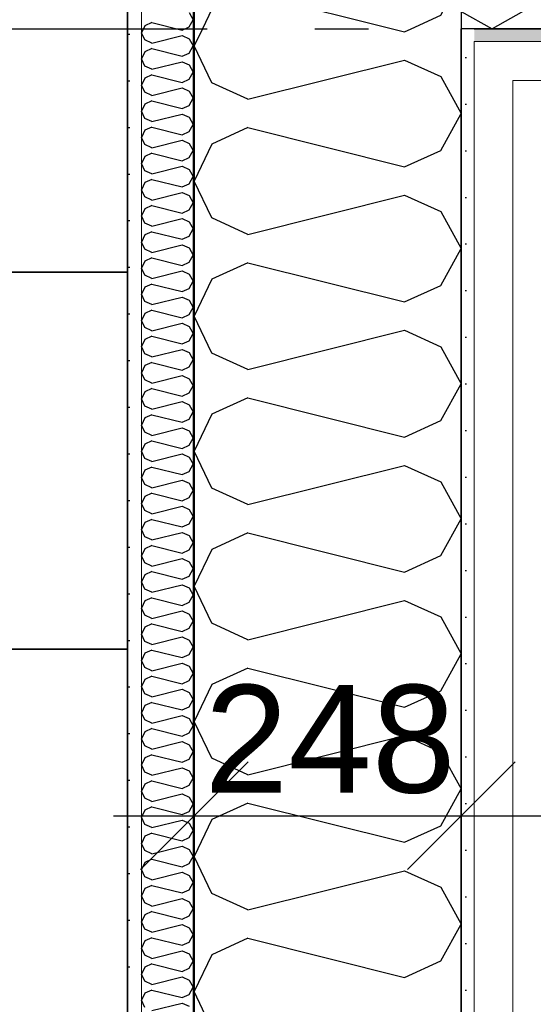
# Model space of a CAD drawing. Header units: millimetres. Extents: x -5000 to 341424, y -9235 to 550260.
# Tile 241 of 256: x 314261 to 314738, y 344232 to 345146. Entities that reach past the tile are written whole.
import ezdxf
from ezdxf.enums import TextEntityAlignment as Align

# ---------------------------------------------------------------- set-up
doc = ezdxf.new("R2010")
doc.units = ezdxf.units.MM
doc.header["$LTSCALE"] = 0.5
doc.header["$MEASUREMENT"] = 0
doc.linetypes.add('Akselinje', pattern=[1500, 1000, -200, 100, -200])
doc.linetypes.add('PLINE', pattern=[0])
for name, color, linetype in [('232- Ikke-bærende yttervegger (Skravur)(Nye konstruksjoner)', 7, 'Continuous'), ('232- Ikke-bærende yttervegger(Nye konstruksjoner)', 7, 'Continuous'), ('255- Gulvoverflate(Nye konstruksjoner)', 7, 'Continuous'), ('257- Systemhimlinger (Skravur)(Nye konstruksjoner)', 7, 'Continuous'), ('257- Systemhimlinger(Nye konstruksjoner)', 7, 'Continuous'), ('82-- Modullinjer(Nye konstruksjoner)', 7, 'Continuous'), ('842-M___1_50 Målsetting bygning', 7, 'Continuous'), ('862- M___Nettoareal(Nye konstruksjoner)', 7, 'Continuous'), ('862- M___Nettoareal(Polylinje)(Nye konstruksjoner)', 7, 'Continuous'), ('862- M___Nettoareal(Tekst)(Nye konstruksjoner)', 7, 'Continuous'), ('878- Annen overflate_visuell informasjon(Nye konstruksjoner)', 7, 'Continuous')]:
    doc.layers.add(name, color=color, linetype=linetype)
doc.layers.add('235- Utvendig kledning og overflate(Nye konstruksjoner)', color=7, linetype='Continuous', lineweight=0)
doc.layers.add('236- Innvendig kledning og overflate(Nye konstruksjoner)', color=7, linetype='Continuous', lineweight=0)
doc.styles.add('GENERATED_STYLE_1', font='txt')
doc.styles.add('GENERATED_STYLE_3', font='arial.ttf')
doc.styles.add('GENERATED_STYLE_5', font='arial.ttf')
doc.dimstyles.new('GENERATED_STYLE__2', dxfattribs={"dimtxt": 100, "dimasz": 95, "dimexe": 0.18, "dimexo": 0.0625, "dimgap": 0, "dimtad": 1, "dimtih": 1, "dimtoh": 1, "dimdec": 0, "dimzin": 0, "dimdsep": 46, "dimtxsty": 'GENERATED_STYLE_3', "dimblk": 'ARROWHEAD_6', "dimblk1": 'ARROWHEAD_6', "dimblk2": 'ARROWHEAD_6', "dimcen": 0.09, "dimse1": 1, "dimse2": 1, "dimclrd": 256, "dimclre": 256, "dimclrt": 256, "dimadec": 1, "dimazin": 0, "dimtfac": 1, "dimtdec": 4, "dimtmove": 0, "dimatfit": 3, "dimfxl": 1, "dimtolj": 1, "dimtzin": 0, "dimarcsym": 0})
doc.dimstyles.new('GENERATED_STYLE__4', dxfattribs={"dimtxt": 100, "dimasz": 95, "dimexe": 0.18, "dimexo": 0.0625, "dimgap": 0, "dimtad": 1, "dimdec": 0, "dimzin": 0, "dimdsep": 46, "dimtxsty": 'GENERATED_STYLE_3', "dimblk": 'ARROWHEAD_6', "dimblk1": 'ARROWHEAD_6', "dimblk2": 'ARROWHEAD_6', "dimcen": 0.09, "dimse1": 1, "dimse2": 1, "dimclrd": 256, "dimclre": 256, "dimclrt": 256, "dimadec": 1, "dimazin": 0, "dimtfac": 1, "dimtdec": 4, "dimtmove": 0, "dimatfit": 3, "dimfxl": 1, "dimtolj": 1, "dimtzin": 0, "dimarcsym": 0})
doc.dimstyles.new('GENERATED_STYLE__5', dxfattribs={"dimtxt": 100, "dimasz": 47.5, "dimexe": 0.18, "dimexo": 0.0625, "dimgap": 0, "dimtad": 1, "dimtih": 1, "dimtoh": 1, "dimdec": 0, "dimzin": 0, "dimdsep": 46, "dimtxsty": 'GENERATED_STYLE_3', "dimblk": 'ARROWHEAD_6', "dimblk1": 'ARROWHEAD_6', "dimblk2": 'ARROWHEAD_6', "dimcen": 0.09, "dimse1": 1, "dimse2": 1, "dimclrd": 256, "dimclre": 256, "dimclrt": 256, "dimadec": 1, "dimazin": 0, "dimtfac": 1, "dimtdec": 4, "dimtmove": 0, "dimatfit": 3, "dimfxl": 1, "dimtolj": 1, "dimtzin": 0, "dimarcsym": 0})
doc.dimstyles.new('GENERATED_STYLE__8', dxfattribs={"dimtxt": 100, "dimasz": 47.5, "dimexe": 0.18, "dimexo": 0.0625, "dimgap": 0, "dimtad": 1, "dimdec": 0, "dimzin": 0, "dimdsep": 46, "dimtxsty": 'GENERATED_STYLE_3', "dimblk": 'ARROWHEAD_6', "dimblk1": 'ARROWHEAD_6', "dimblk2": 'ARROWHEAD_6', "dimcen": 0.09, "dimse1": 1, "dimse2": 1, "dimclrd": 256, "dimclre": 256, "dimclrt": 256, "dimadec": 1, "dimazin": 0, "dimtfac": 1, "dimtdec": 4, "dimtmove": 2, "dimatfit": 3, "dimfxl": 1, "dimtolj": 1, "dimtzin": 0, "dimarcsym": 0})
pattern_1 = [(0, (0, 0), (0, 43.30127), [0, -25]), (0, (12.5, 21.65), (0, 43.30127), [0, -25])]

# ---------------------------------------------------------------- blocks, each defined once
blk = doc.blocks.new('Fellesrom Bygg A__6', base_point=(315918.65, 340263.57))
at = {"layer": '862- M___Nettoareal(Polylinje)(Nye konstruksjoner)', "linetype": 'PLINE', "flags": 128}
blk.add_lwpolyline([(308760.9, 343747.84), (314360.91, 343747.84), (314360.9, 345447.84), (320651.08, 345447.84), (322731.94, 342583.79), (328296.39, 346626.6), (331088.37, 342783.77), (332481.53, 343795.96), (325033.05, 354047.84), (312360.9, 354047.84), (312360.9, 352047.84), (308760.9, 352047.84)], close=True, dxfattribs=at)
at = {"layer": '862- M___Nettoareal(Tekst)(Nye konstruksjoner)', "style": 'GENERATED_STYLE_1'}
for tag, p in [('DUMMY_861', (316456.16, 340451.8)), ('ROOM_NAME', (315381.14, 340406.05)), ('DUMMY_862', (315381.14, 340263.57))]:
    blk.add_attdef(tag, text='', height=100, dxfattribs=at).set_placement(p, align=Align.TOP_LEFT)
blk = doc.blocks.new('GARDEROBE__19', base_point=(312454.43, 344982.58))
at = {"layer": '862- M___Nettoareal(Polylinje)(Nye konstruksjoner)', "linetype": 'PLINE', "flags": 128}
blk.add_lwpolyline([(308760.9, 346075.84), (308760.9, 343747.84), (314360.91, 343747.84), (314360.91, 345547.84), (314360.9, 349227.84), (312360.9, 349227.84), (312360.91, 346075.84)], close=True, dxfattribs=at)
at = {"layer": '862- M___Nettoareal(Tekst)(Nye konstruksjoner)', "style": 'GENERATED_STYLE_1'}
for tag, p in [('DUMMY_861', (312849.29, 345170.81)), ('ROOM_NAME', (312059.58, 345121)), ('DUMMY_862', (312059.58, 344982.58))]:
    blk.add_attdef(tag, text='', height=100, dxfattribs=at).set_placement(p, align=Align.TOP_LEFT)
blk = doc.blocks.new('*X222')
at = {"layer": '232- Ikke-bærende yttervegger (Skravur)(Nye konstruksjoner)', "linetype": 'PLINE'}
for p, q in [((314418.2, 345152.78), (314421.91, 345146.15)), ((314383.55, 345143.6), (314377.04, 345140.64)), ((314383.55, 345143.6), (314411.7, 345136.56)), ((314418.2, 345139.52), (314421.91, 345146.15)), ((314377.04, 345140.64), (314373.91, 345134.01)), ((314377.04, 345127.38), (314373.91, 345134.01)), ((314411.7, 345136.56), (314418.2, 345139.52)), ((314383.55, 345124.42), (314377.04, 345127.38)), ((314383.55, 345124.42), (314411.7, 345131.46)), ((314411.7, 345131.46), (314418.2, 345128.5)), ((314418.2, 345128.5), (314421.91, 345121.87)), ((314377.04, 345116.36), (314373.91, 345109.73)), ((314383.55, 345119.32), (314377.04, 345116.36)), ((314383.55, 345119.32), (314411.7, 345112.28)), ((314411.7, 345112.28), (314418.2, 345115.23)), ((314418.2, 345115.23), (314421.91, 345121.87)), ((314377.04, 345103.09), (314373.91, 345109.73)), ((314383.55, 345100.14), (314411.7, 345107.17)), ((314411.7, 345107.17), (314418.2, 345104.22)), ((314383.55, 345100.14), (314377.04, 345103.09)), ((314418.2, 345104.22), (314421.91, 345097.58)), ((314418.2, 345090.95), (314421.91, 345097.58)), ((314377.04, 345092.07), (314373.91, 345085.44)), ((314383.55, 345095.03), (314377.04, 345092.07)), ((314383.55, 345095.03), (314411.7, 345087.99)), ((314411.7, 345087.99), (314418.2, 345090.95)), ((314377.04, 345078.81), (314373.91, 345085.44)), ((314383.55, 345075.85), (314377.04, 345078.81)), ((314383.55, 345075.85), (314411.7, 345082.89)), ((314411.7, 345082.89), (314418.2, 345079.93)), ((314418.2, 345079.93), (314421.91, 345073.3)), ((314383.55, 345070.75), (314377.04, 345067.79)), ((314383.55, 345070.75), (314411.7, 345063.71)), ((314418.2, 345066.67), (314421.91, 345073.3)), ((314377.04, 345067.79), (314373.91, 345061.16)), ((314377.04, 345054.53), (314373.91, 345061.16)), ((314411.7, 345063.71), (314418.2, 345066.67)), ((314383.55, 345051.57), (314377.04, 345054.53)), ((314383.55, 345051.57), (314411.7, 345058.61)), ((314411.7, 345058.61), (314418.2, 345055.65)), ((314418.2, 345055.65), (314421.91, 345049.02)), ((314377.04, 345043.51), (314373.91, 345036.88)), ((314383.55, 345046.47), (314377.04, 345043.51)), ((314383.55, 345046.47), (314411.7, 345039.43)), ((314411.7, 345039.43), (314418.2, 345042.39)), ((314418.2, 345042.39), (314421.91, 345049.02)), ((314377.04, 345030.25), (314373.91, 345036.88)), ((314383.55, 345027.29), (314411.7, 345034.33)), ((314411.7, 345034.33), (314418.2, 345031.37)), ((314383.55, 345027.29), (314377.04, 345030.25)), ((314418.2, 345031.37), (314421.91, 345024.74)), ((314418.2, 345018.11), (314421.91, 345024.74)), ((314377.04, 345019.23), (314373.91, 345012.6)), ((314383.55, 345022.19), (314377.04, 345019.23)), ((314383.55, 345022.19), (314411.7, 345015.15)), ((314411.7, 345015.15), (314418.2, 345018.11)), ((314377.04, 345005.97), (314373.91, 345012.6)), ((314383.55, 345003.01), (314377.04, 345005.97)), ((314383.55, 345003.01), (314411.7, 345010.05)), ((314411.7, 345010.05), (314418.2, 345007.09)), ((314418.2, 345007.09), (314421.91, 345000.46)), ((314383.55, 344997.91), (314377.04, 344994.95)), ((314383.55, 344997.91), (314411.7, 344990.87)), ((314418.2, 344993.83), (314421.91, 345000.46)), ((314377.04, 344994.95), (314373.91, 344988.32)), ((314377.04, 344981.69), (314373.91, 344988.32)), ((314411.7, 344990.87), (314418.2, 344993.83)), ((314383.55, 344978.73), (314377.04, 344981.69)), ((314383.55, 344978.73), (314411.7, 344985.77)), ((314411.7, 344985.77), (314418.2, 344982.81)), ((314418.2, 344982.81), (314421.91, 344976.18)), ((314377.04, 344970.67), (314373.91, 344964.04)), ((314383.55, 344973.63), (314377.04, 344970.67)), ((314383.55, 344973.63), (314411.7, 344966.59)), ((314411.7, 344966.59), (314418.2, 344969.55)), ((314418.2, 344969.55), (314421.91, 344976.18)), ((314377.04, 344957.41), (314373.91, 344964.04)), ((314383.55, 344954.45), (314411.7, 344961.49)), ((314411.7, 344961.49), (314418.2, 344958.53)), ((314383.55, 344954.45), (314377.04, 344957.41)), ((314418.2, 344958.53), (314421.91, 344951.9)), ((314418.2, 344945.27), (314421.91, 344951.9)), ((314377.04, 344946.39), (314373.91, 344939.76)), ((314383.55, 344949.35), (314377.04, 344946.39)), ((314383.55, 344949.35), (314411.7, 344942.31)), ((314411.7, 344942.31), (314418.2, 344945.27)), ((314377.04, 344933.13), (314373.91, 344939.76)), ((314383.55, 344930.17), (314377.04, 344933.13)), ((314383.55, 344930.17), (314411.7, 344937.21)), ((314411.7, 344937.21), (314418.2, 344934.25)), ((314418.2, 344934.25), (314421.91, 344927.62)), ((314383.55, 344925.06), (314377.04, 344922.11)), ((314383.55, 344925.06), (314411.7, 344918.03)), ((314418.2, 344920.98), (314421.91, 344927.62)), ((314377.04, 344922.11), (314373.91, 344915.48)), ((314377.04, 344908.84), (314373.91, 344915.48)), ((314411.7, 344918.03), (314418.2, 344920.98)), ((314383.55, 344905.89), (314377.04, 344908.84)), ((314383.55, 344905.89), (314411.7, 344912.92)), ((314411.7, 344912.92), (314418.2, 344909.97)), ((314418.2, 344909.97), (314421.91, 344903.33)), ((314377.04, 344897.82), (314373.91, 344891.19)), ((314383.55, 344900.78), (314377.04, 344897.82)), ((314383.55, 344900.78), (314411.7, 344893.74)), ((314411.7, 344893.74), (314418.2, 344896.7)), ((314418.2, 344896.7), (314421.91, 344903.33)), ((314377.04, 344884.56), (314373.91, 344891.19)), ((314383.55, 344881.6), (314411.7, 344888.64)), ((314411.7, 344888.64), (314418.2, 344885.68)), ((314383.55, 344881.6), (314377.04, 344884.56)), ((314418.2, 344885.68), (314421.91, 344879.05)), ((314418.2, 344872.42), (314421.91, 344879.05)), ((314377.04, 344873.54), (314373.91, 344866.91)), ((314383.55, 344876.5), (314377.04, 344873.54)), ((314383.55, 344876.5), (314411.7, 344869.46)), ((314411.7, 344869.46), (314418.2, 344872.42)), ((314377.04, 344860.28), (314373.91, 344866.91)), ((314383.55, 344857.32), (314377.04, 344860.28)), ((314383.55, 344857.32), (314411.7, 344864.36)), ((314411.7, 344864.36), (314418.2, 344861.4)), ((314418.2, 344861.4), (314421.91, 344854.77)), ((314383.55, 344852.22), (314377.04, 344849.26)), ((314383.55, 344852.22), (314411.7, 344845.18)), ((314418.2, 344848.14), (314421.91, 344854.77)), ((314377.04, 344849.26), (314373.91, 344842.63)), ((314377.04, 344836), (314373.91, 344842.63)), ((314411.7, 344845.18), (314418.2, 344848.14)), ((314383.55, 344833.04), (314377.04, 344836)), ((314383.55, 344833.04), (314411.7, 344840.08)), ((314411.7, 344840.08), (314418.2, 344837.12)), ((314418.2, 344837.12), (314421.91, 344830.49)), ((314377.04, 344824.98), (314373.91, 344818.35)), ((314383.55, 344827.94), (314377.04, 344824.98)), ((314383.55, 344827.94), (314411.7, 344820.9)), ((314411.7, 344820.9), (314418.2, 344823.86)), ((314418.2, 344823.86), (314421.91, 344830.49)), ((314377.04, 344811.72), (314373.91, 344818.35)), ((314383.55, 344808.76), (314411.7, 344815.8)), ((314411.7, 344815.8), (314418.2, 344812.84)), ((314383.55, 344808.76), (314377.04, 344811.72)), ((314418.2, 344812.84), (314421.91, 344806.21)), ((314418.2, 344799.58), (314421.91, 344806.21)), ((314377.04, 344800.7), (314373.91, 344794.07)), ((314383.55, 344803.66), (314377.04, 344800.7)), ((314383.55, 344803.66), (314411.7, 344796.62)), ((314411.7, 344796.62), (314418.2, 344799.58)), ((314377.04, 344787.44), (314373.91, 344794.07)), ((314383.55, 344784.48), (314377.04, 344787.44)), ((314383.55, 344784.48), (314411.7, 344791.52)), ((314411.7, 344791.52), (314418.2, 344788.56)), ((314418.2, 344788.56), (314421.91, 344781.93)), ((314383.55, 344779.38), (314377.04, 344776.42)), ((314383.55, 344779.38), (314411.7, 344772.34)), ((314418.2, 344775.3), (314421.91, 344781.93)), ((314377.04, 344776.42), (314373.91, 344769.79)), ((314377.04, 344763.16), (314373.91, 344769.79)), ((314411.7, 344772.34), (314418.2, 344775.3)), ((314383.55, 344760.2), (314377.04, 344763.16)), ((314383.55, 344760.2), (314411.7, 344767.24)), ((314411.7, 344767.24), (314418.2, 344764.28)), ((314418.2, 344764.28), (314421.91, 344757.65)), ((314377.04, 344752.14), (314373.91, 344745.51)), ((314383.55, 344755.1), (314377.04, 344752.14)), ((314383.55, 344755.1), (314411.7, 344748.06)), ((314411.7, 344748.06), (314418.2, 344751.02)), ((314418.2, 344751.02), (314421.91, 344757.65)), ((314377.04, 344738.88), (314373.91, 344745.51)), ((314383.55, 344735.92), (314411.7, 344742.96)), ((314411.7, 344742.96), (314418.2, 344740)), ((314383.55, 344735.92), (314377.04, 344738.88)), ((314418.2, 344740), (314421.91, 344733.37)), ((314418.2, 344726.73), (314421.91, 344733.37)), ((314377.04, 344727.86), (314373.91, 344721.22)), ((314383.55, 344730.81), (314377.04, 344727.86)), ((314383.55, 344730.81), (314411.7, 344723.78)), ((314411.7, 344723.78), (314418.2, 344726.73)), ((314377.04, 344714.59), (314373.91, 344721.22)), ((314383.55, 344711.63), (314377.04, 344714.59)), ((314383.55, 344711.63), (314411.7, 344718.67)), ((314411.7, 344718.67), (314418.2, 344715.72)), ((314418.2, 344715.72), (314421.91, 344709.08)), ((314383.55, 344706.53), (314377.04, 344703.57)), ((314383.55, 344706.53), (314411.7, 344699.49)), ((314418.2, 344702.45), (314421.91, 344709.08)), ((314377.04, 344703.57), (314373.91, 344696.94)), ((314377.04, 344690.31), (314373.91, 344696.94)), ((314411.7, 344699.49), (314418.2, 344702.45)), ((314383.55, 344687.35), (314377.04, 344690.31)), ((314383.55, 344687.35), (314411.7, 344694.39)), ((314411.7, 344694.39), (314418.2, 344691.43)), ((314418.2, 344691.43), (314421.91, 344684.8)), ((314377.04, 344679.29), (314373.91, 344672.66)), ((314383.55, 344682.25), (314377.04, 344679.29)), ((314383.55, 344682.25), (314411.7, 344675.21)), ((314411.7, 344675.21), (314418.2, 344678.17)), ((314418.2, 344678.17), (314421.91, 344684.8)), ((314377.04, 344666.03), (314373.91, 344672.66)), ((314383.55, 344663.07), (314411.7, 344670.11)), ((314411.7, 344670.11), (314418.2, 344667.15)), ((314418.2, 344667.15), (314421.91, 344660.52)), ((314383.55, 344663.07), (314377.04, 344666.03)), ((314383.55, 344657.97), (314377.04, 344655.01)), ((314383.55, 344657.97), (314411.7, 344650.93)), ((314418.2, 344653.89), (314421.91, 344660.52)), ((314377.04, 344655.01), (314373.91, 344648.38)), ((314411.7, 344650.93), (314418.2, 344653.89)), ((314377.04, 344641.75), (314373.91, 344648.38)), ((314383.55, 344638.79), (314377.04, 344641.75)), ((314383.55, 344638.79), (314411.7, 344645.83)), ((314411.7, 344645.83), (314418.2, 344642.87)), ((314418.2, 344642.87), (314421.91, 344636.24)), ((314377.04, 344630.73), (314373.91, 344624.1)), ((314383.55, 344633.69), (314377.04, 344630.73)), ((314383.55, 344633.69), (314411.7, 344626.65)), ((314418.2, 344629.61), (314421.91, 344636.24)), ((314377.04, 344617.47), (314373.91, 344624.1)), ((314383.55, 344614.51), (314411.7, 344621.55)), ((314411.7, 344626.65), (314418.2, 344629.61)), ((314411.7, 344621.55), (314418.2, 344618.59)), ((314383.55, 344614.51), (314377.04, 344617.47)), ((314418.2, 344618.59), (314421.91, 344611.96)), ((314377.04, 344606.45), (314373.91, 344599.82)), ((314383.55, 344609.41), (314377.04, 344606.45)), ((314383.55, 344609.41), (314411.7, 344602.37)), ((314411.7, 344602.37), (314418.2, 344605.33)), ((314418.2, 344605.33), (314421.91, 344611.96)), ((314377.04, 344593.19), (314373.91, 344599.82)), ((314383.55, 344590.23), (314411.7, 344597.27)), ((314411.7, 344597.27), (314418.2, 344594.31)), ((314418.2, 344594.31), (314421.91, 344587.68)), ((314383.55, 344590.23), (314377.04, 344593.19)), ((314383.55, 344585.13), (314377.04, 344582.17)), ((314383.55, 344585.13), (314411.7, 344578.09)), ((314418.2, 344581.05), (314421.91, 344587.68)), ((314377.04, 344582.17), (314373.91, 344575.54)), ((314411.7, 344578.09), (314418.2, 344581.05)), ((314377.04, 344568.91), (314373.91, 344575.54)), ((314383.55, 344565.95), (314377.04, 344568.91)), ((314383.55, 344565.95), (314411.7, 344572.99)), ((314411.7, 344572.99), (314418.2, 344570.03)), ((314418.2, 344570.03), (314421.91, 344563.4)), ((314377.04, 344557.89), (314373.91, 344551.26)), ((314383.55, 344560.85), (314377.04, 344557.89)), ((314383.55, 344560.85), (314411.7, 344553.81)), ((314418.2, 344556.77), (314421.91, 344563.4)), ((314377.04, 344544.63), (314373.91, 344551.26)), ((314383.55, 344541.67), (314411.7, 344548.71)), ((314411.7, 344553.81), (314418.2, 344556.77)), ((314411.7, 344548.71), (314418.2, 344545.75)), ((314383.55, 344541.67), (314377.04, 344544.63)), ((314418.2, 344545.75), (314421.91, 344539.12)), ((314418.2, 344532.48), (314421.91, 344539.12)), ((314377.04, 344533.61), (314373.91, 344526.97)), ((314383.55, 344536.56), (314377.04, 344533.61)), ((314383.55, 344536.56), (314411.7, 344529.53)), ((314411.7, 344529.53), (314418.2, 344532.48)), ((314377.04, 344520.34), (314373.91, 344526.97)), ((314383.55, 344517.38), (314411.7, 344524.42)), ((314411.7, 344524.42), (314418.2, 344521.46)), ((314418.2, 344521.46), (314421.91, 344514.83)), ((314383.55, 344517.38), (314377.04, 344520.34)), ((314383.55, 344512.28), (314377.04, 344509.32)), ((314383.55, 344512.28), (314411.7, 344505.24)), ((314418.2, 344508.2), (314421.91, 344514.83)), ((314377.04, 344509.32), (314373.91, 344502.69)), ((314377.04, 344496.06), (314373.91, 344502.69)), ((314411.7, 344505.24), (314418.2, 344508.2)), ((314383.55, 344493.1), (314377.04, 344496.06)), ((314383.55, 344493.1), (314411.7, 344500.14)), ((314411.7, 344500.14), (314418.2, 344497.18)), ((314418.2, 344497.18), (314421.91, 344490.55)), ((314377.04, 344485.04), (314373.91, 344478.41)), ((314383.55, 344488), (314377.04, 344485.04)), ((314383.55, 344488), (314411.7, 344480.96)), ((314418.2, 344483.92), (314421.91, 344490.55)), ((314377.04, 344471.78), (314373.91, 344478.41)), ((314383.55, 344468.82), (314411.7, 344475.86)), ((314411.7, 344480.96), (314418.2, 344483.92)), ((314411.7, 344475.86), (314418.2, 344472.9)), ((314383.55, 344468.82), (314377.04, 344471.78)), ((314418.2, 344472.9), (314421.91, 344466.27)), ((314418.2, 344459.64), (314421.91, 344466.27)), ((314377.04, 344460.76), (314373.91, 344454.13)), ((314383.55, 344463.72), (314377.04, 344460.76)), ((314383.55, 344463.72), (314411.7, 344456.68)), ((314411.7, 344456.68), (314418.2, 344459.64)), ((314377.04, 344447.5), (314373.91, 344454.13)), ((314383.55, 344444.54), (314411.7, 344451.58)), ((314411.7, 344451.58), (314418.2, 344448.62)), ((314418.2, 344448.62), (314421.91, 344441.99)), ((314383.55, 344444.54), (314377.04, 344447.5)), ((314383.55, 344439.44), (314377.04, 344436.48)), ((314383.55, 344439.44), (314411.7, 344432.4)), ((314418.2, 344435.36), (314421.91, 344441.99)), ((314377.04, 344436.48), (314373.91, 344429.85)), ((314377.04, 344423.22), (314373.91, 344429.85)), ((314411.7, 344432.4), (314418.2, 344435.36)), ((314383.55, 344420.26), (314377.04, 344423.22)), ((314383.55, 344420.26), (314411.7, 344427.3)), ((314411.7, 344427.3), (314418.2, 344424.34)), ((314418.2, 344424.34), (314421.91, 344417.71)), ((314377.04, 344412.2), (314373.91, 344405.57)), ((314383.55, 344415.16), (314377.04, 344412.2)), ((314383.55, 344415.16), (314411.7, 344408.12)), ((314418.2, 344411.08), (314421.91, 344417.71)), ((314377.04, 344398.94), (314373.91, 344405.57)), ((314383.55, 344395.98), (314411.7, 344403.02)), ((314411.7, 344408.12), (314418.2, 344411.08)), ((314411.7, 344403.02), (314418.2, 344400.06)), ((314383.55, 344395.98), (314377.04, 344398.94)), ((314418.2, 344400.06), (314421.91, 344393.43)), ((314418.2, 344386.8), (314421.91, 344393.43)), ((314377.04, 344387.92), (314373.91, 344381.29)), ((314383.55, 344390.88), (314377.04, 344387.92)), ((314383.55, 344390.88), (314411.7, 344383.84)), ((314411.7, 344383.84), (314418.2, 344386.8)), ((314377.04, 344374.66), (314373.91, 344381.29)), ((314383.55, 344371.7), (314377.04, 344374.66)), ((314383.55, 344371.7), (314411.7, 344378.74)), ((314411.7, 344378.74), (314418.2, 344375.78)), ((314418.2, 344375.78), (314421.91, 344369.15)), ((314383.55, 344366.6), (314377.04, 344363.64)), ((314383.55, 344366.6), (314411.7, 344359.56)), ((314418.2, 344362.52), (314421.91, 344369.15)), ((314377.04, 344363.64), (314373.91, 344357.01)), ((314377.04, 344350.37), (314373.91, 344357.01)), ((314411.7, 344359.56), (314418.2, 344362.52)), ((314383.55, 344347.42), (314377.04, 344350.37)), ((314383.55, 344347.42), (314411.7, 344354.46)), ((314411.7, 344354.46), (314418.2, 344351.5)), ((314418.2, 344351.5), (314421.91, 344344.87)), ((314377.04, 344339.36), (314373.91, 344332.72)), ((314383.55, 344342.31), (314377.04, 344339.36)), ((314383.55, 344342.31), (314411.7, 344335.28)), ((314411.7, 344335.28), (314418.2, 344338.23)), ((314418.2, 344338.23), (314421.91, 344344.87)), ((314377.04, 344326.09), (314373.91, 344332.72)), ((314383.55, 344323.13), (314411.7, 344330.17)), ((314411.7, 344330.17), (314418.2, 344327.21)), ((314383.55, 344323.13), (314377.04, 344326.09)), ((314418.2, 344327.21), (314421.91, 344320.58)), ((314418.2, 344313.95), (314421.91, 344320.58)), ((314377.04, 344315.07), (314373.91, 344308.44)), ((314383.55, 344318.03), (314377.04, 344315.07)), ((314383.55, 344318.03), (314411.7, 344310.99)), ((314411.7, 344310.99), (314418.2, 344313.95)), ((314377.04, 344301.81), (314373.91, 344308.44)), ((314383.55, 344298.85), (314377.04, 344301.81)), ((314383.55, 344298.85), (314411.7, 344305.89)), ((314411.7, 344305.89), (314418.2, 344302.93)), ((314418.2, 344302.93), (314421.91, 344296.3)), ((314383.55, 344293.75), (314377.04, 344290.79)), ((314383.55, 344293.75), (314411.7, 344286.71)), ((314418.2, 344289.67), (314421.91, 344296.3)), ((314377.04, 344290.79), (314373.91, 344284.16)), ((314377.04, 344277.53), (314373.91, 344284.16)), ((314411.7, 344286.71), (314418.2, 344289.67)), ((314383.55, 344274.57), (314377.04, 344277.53)), ((314383.55, 344274.57), (314411.7, 344281.61)), ((314411.7, 344281.61), (314418.2, 344278.65)), ((314418.2, 344278.65), (314421.91, 344272.02)), ((314377.04, 344266.51), (314373.91, 344259.88)), ((314383.55, 344269.47), (314377.04, 344266.51)), ((314383.55, 344269.47), (314411.7, 344262.43)), ((314411.7, 344262.43), (314418.2, 344265.39)), ((314418.2, 344265.39), (314421.91, 344272.02)), ((314377.04, 344253.25), (314373.91, 344259.88)), ((314383.55, 344250.29), (314411.7, 344257.33)), ((314411.7, 344257.33), (314418.2, 344254.37)), ((314383.55, 344250.29), (314377.04, 344253.25)), ((314418.2, 344254.37), (314421.91, 344247.74)), ((314418.2, 344241.11), (314421.91, 344247.74)), ((314377.04, 344242.23), (314373.91, 344235.6)), ((314383.55, 344245.19), (314377.04, 344242.23)), ((314383.55, 344245.19), (314411.7, 344238.15)), ((314411.7, 344238.15), (314418.2, 344241.11)), ((314377.04, 344228.97), (314373.91, 344235.6)), ((314383.55, 344226.01), (314411.7, 344233.05)), ((314411.7, 344233.05), (314418.2, 344230.09))]:
    blk.add_line(p, q, dxfattribs=at)
blk = doc.blocks.new('*X224')
at = {"layer": '232- Ikke-bærende yttervegger (Skravur)(Nye konstruksjoner)', "linetype": 'PLINE'}
for p, q in [((314430.47, 345137.84), (314422.91, 345121.87)), ((314606.99, 345137.84), (314618.19, 345135.04)), ((314618.19, 345135.04), (314624.34, 345137.84)), ((314439.12, 345087.61), (314422.91, 345121.87)), ((314472.71, 345072.32), (314618.19, 345108.69)), ((314618.19, 345108.69), (314651.79, 345093.4)), ((314651.79, 345093.4), (314670.91, 345059.14)), ((314472.71, 345072.32), (314439.12, 345087.61)), ((314651.79, 345024.88), (314670.91, 345059.14)), ((314472.71, 345045.96), (314439.12, 345030.67)), ((314472.71, 345045.96), (314618.19, 345009.59)), ((314439.12, 345030.67), (314422.91, 344996.41)), ((314618.19, 345009.59), (314651.79, 345024.88)), ((314439.12, 344962.15), (314422.91, 344996.41)), ((314472.71, 344946.86), (314618.19, 344983.23)), ((314618.19, 344983.23), (314651.79, 344967.95)), ((314472.71, 344946.86), (314439.12, 344962.15)), ((314651.79, 344967.95), (314670.91, 344933.69)), ((314651.79, 344899.43), (314670.91, 344933.69)), ((314472.71, 344920.51), (314439.12, 344905.22)), ((314472.71, 344920.51), (314618.19, 344884.14)), ((314439.12, 344905.22), (314422.91, 344870.96)), ((314618.19, 344884.14), (314651.79, 344899.43)), ((314439.12, 344836.7), (314422.91, 344870.96)), ((314472.71, 344821.41), (314618.19, 344857.78)), ((314618.19, 344857.78), (314651.79, 344842.49)), ((314651.79, 344842.49), (314670.91, 344808.23)), ((314472.71, 344821.41), (314439.12, 344836.7)), ((314651.79, 344773.97), (314670.91, 344808.23)), ((314472.71, 344795.05), (314439.12, 344779.77)), ((314472.71, 344795.05), (314618.19, 344758.68)), ((314439.12, 344779.77), (314422.91, 344745.51)), ((314618.19, 344758.68), (314651.79, 344773.97)), ((314439.12, 344711.25), (314422.91, 344745.51)), ((314472.71, 344695.96), (314618.19, 344732.33)), ((314618.19, 344732.33), (314651.79, 344717.04)), ((314651.79, 344717.04), (314670.91, 344682.78)), ((314472.71, 344695.96), (314439.12, 344711.25)), ((314651.79, 344648.52), (314670.91, 344682.78)), ((314472.71, 344669.6), (314439.12, 344654.31)), ((314472.71, 344669.6), (314618.19, 344633.23)), ((314439.12, 344654.31), (314422.91, 344620.05)), ((314618.19, 344633.23), (314651.79, 344648.52)), ((314439.12, 344585.79), (314422.91, 344620.05)), ((314472.71, 344570.5), (314618.19, 344606.87)), ((314618.19, 344606.87), (314651.79, 344591.59)), ((314472.71, 344570.5), (314439.12, 344585.79)), ((314651.79, 344591.59), (314670.91, 344557.33)), ((314651.79, 344523.07), (314670.91, 344557.33)), ((314472.71, 344544.15), (314439.12, 344528.86)), ((314472.71, 344544.15), (314618.19, 344507.78)), ((314439.12, 344528.86), (314422.91, 344494.6)), ((314618.19, 344507.78), (314651.79, 344523.07)), ((314439.12, 344460.34), (314422.91, 344494.6)), ((314472.71, 344445.05), (314618.19, 344481.42)), ((314618.19, 344481.42), (314651.79, 344466.13)), ((314651.79, 344466.13), (314670.91, 344431.87)), ((314472.71, 344445.05), (314439.12, 344460.34)), ((314651.79, 344397.61), (314670.91, 344431.87)), ((314472.71, 344418.69), (314439.12, 344403.41)), ((314472.71, 344418.69), (314618.19, 344382.33)), ((314439.12, 344403.41), (314422.91, 344369.15)), ((314618.19, 344382.33), (314651.79, 344397.61)), ((314439.12, 344334.89), (314422.91, 344369.15)), ((314472.71, 344319.6), (314618.19, 344355.97)), ((314618.19, 344355.97), (314651.79, 344340.68)), ((314651.79, 344340.68), (314670.91, 344306.42)), ((314472.71, 344319.6), (314439.12, 344334.89)), ((314651.79, 344272.16), (314670.91, 344306.42)), ((314472.71, 344293.24), (314439.12, 344277.95)), ((314472.71, 344293.24), (314618.19, 344256.87)), ((314439.12, 344277.95), (314422.91, 344243.69)), ((314618.19, 344256.87), (314651.79, 344272.16)), ((314439.12, 344209.43), (314422.91, 344243.69))]:
    blk.add_line(p, q, dxfattribs=at)
blk = doc.blocks.new('*X225')
at = {"layer": '232- Ikke-bærende yttervegger (Skravur)(Nye konstruksjoner)', "linetype": 'PLINE'}
for p, q in [((314427.1, 345381.64), (314422.91, 345372.77)), ((314439.12, 345338.51), (314422.91, 345372.77)), ((314472.71, 345323.22), (314439.12, 345338.51)), ((314472.71, 345323.22), (314482.96, 345325.79)), ((314472.71, 345296.87), (314439.12, 345281.58)), ((314472.71, 345296.87), (314524.94, 345283.81)), ((314439.12, 345281.58), (314422.91, 345247.32)), ((314439.12, 345213.06), (314422.91, 345247.32)), ((314472.71, 345197.77), (314583.32, 345225.42)), ((314472.71, 345197.77), (314439.12, 345213.06)), ((314472.71, 345171.41), (314439.12, 345156.13)), ((314472.71, 345171.41), (314606.99, 345137.84)), ((314439.12, 345156.13), (314430.47, 345137.84)), ((314651.79, 345150.33), (314654.16, 345154.59)), ((314624.34, 345137.84), (314651.79, 345150.33))]:
    blk.add_line(p, q, dxfattribs=at)
blk = doc.blocks.new('*X457')
at = {"layer": '232- Ikke-bærende yttervegger (Skravur)(Nye konstruksjoner)', "linetype": 'PLINE'}
for p in [(314670.91, 345153.78), (314733.71, 345156.96)]:
    blk.add_line(p, (314699.45, 345137.84), dxfattribs=at)
blk = doc.blocks.new('Standard grid marker[100]', base_point=(314670.91, 363787.13))
at = {"layer": '82-- Modullinjer(Nye konstruksjoner)', "linetype": 'Akselinje'}
blk.add_line((314670.91, 363587.13), (314670.91, 339987.13), dxfattribs=at)
at = {"layer": '82-- Modullinjer(Nye konstruksjoner)', "style": 'GENERATED_STYLE_5'}
for tag, p in [('AC_MarkerText_1_0', (314670.91, 363965.8)), ('AC_MarkerText_1_1', (314670.91, 339715.8))]:
    blk.add_attdef(tag, text='', height=100, rotation=360, dxfattribs=at).set_placement(p, align=Align.TOP_CENTER)
blk = doc.blocks.new('Standard grid marker[111]', base_point=(306234.77, 345137.84))
at = {"layer": '82-- Modullinjer(Nye konstruksjoner)', "linetype": 'Akselinje'}
blk.add_line((306434.77, 345137.84), (320034.77, 345137.84), dxfattribs=at)
at = {"layer": '82-- Modullinjer(Nye konstruksjoner)', "style": 'GENERATED_STYLE_5'}
blk.add_attdef('AC_MarkerText_1', text='', height=100, dxfattribs=at).set_placement((306109.77, 345190.97), align=Align.TOP_CENTER)
blk = doc.blocks.new('*D761')
at = {"layer": '842-M___1_50 Målsetting bygning', "linetype": 'PLINE'}
for p, q in [((313615.91, 342484.76), (313615.91, 342672.26)), ((314670.91, 342484.76), (314670.91, 342672.26)), ((313665.91, 342628.51), (313565.91, 342528.51)), ((314620.91, 342528.51), (314720.91, 342628.51)), ((313615.91, 342578.51), (314670.91, 342578.51)), ((314670.91, 342578.51), (314745.91, 342578.51))]:
    blk.add_line(p, q, dxfattribs=at)
at = {"layer": '842-M___1_50 Målsetting bygning', "insert": (313971.81, 342598.51), "char_height": 100, "attachment_point": 7, "style": 'GENERATED_STYLE_3'}
blk.add_mtext('\\A1;{\\pql;\\fArial|b0|i0|c0|p0;\\W1.000000;1\xa0055}', dxfattribs=at)
blk = doc.blocks.new('ARROWHEAD_6')
at = {"linetype": 'Continuous'}
for p, q in [((-0.5, -0.5), (0.5, 0.5)), ((0, 0), (-1, 0))]:
    blk.add_line(p, q, dxfattribs=at)
blk = doc.blocks.new('*D762')
at = {"layer": '842-M___1_50 Målsetting bygning', "linetype": 'PLINE'}
for p, q in [((313783.18, 345435.84), (313883.18, 345335.84)), ((313926.93, 345385.84), (313739.43, 345385.84)), ((313833.18, 345137.84), (313833.18, 345385.84)), ((313783.18, 345187.84), (313883.18, 345087.84)), ((313926.93, 345137.84), (313739.43, 345137.84)), ((313833.18, 345062.84), (313833.18, 345137.84))]:
    blk.add_line(p, q, dxfattribs=at)
at = {"layer": '842-M___1_50 Målsetting bygning', "insert": (313813.18, 345147.44), "char_height": 100, "attachment_point": 7, "rotation": 90, "style": 'GENERATED_STYLE_3'}
blk.add_mtext('\\A1;{\\pql;\\fArial|b0|i0|c0|p0;\\W1.000000;248}', dxfattribs=at)
blk = doc.blocks.new('*D821')
at = {"layer": '842-M___1_50 Målsetting bygning', "linetype": 'PLINE'}
for p, q in [((314422.91, 344313.32), (314422.91, 344500.82)), ((314670.91, 344313.32), (314670.91, 344500.82)), ((314472.91, 344457.07), (314372.91, 344357.07)), ((314720.91, 344457.07), (314620.91, 344357.07)), ((314347.91, 344407.07), (314422.91, 344407.07)), ((314422.91, 344407.07), (314670.91, 344407.07))]:
    blk.add_line(p, q, dxfattribs=at)
at = {"layer": '842-M___1_50 Målsetting bygning', "insert": (314432.5, 344427.07), "char_height": 100, "attachment_point": 7, "style": 'GENERATED_STYLE_3'}
blk.add_mtext('\\A1;{\\pql;\\fArial|b0|i0|c0|p0;\\W1.000000;248}', dxfattribs=at)
blk = doc.blocks.new('*D822')
at = {"layer": '842-M___1_50 Målsetting bygning', "linetype": 'PLINE'}
for p, q in [((314670.91, 344313.32), (314670.91, 344500.82)), ((316890.91, 344313.32), (316890.91, 344500.82)), ((314720.91, 344457.07), (314620.91, 344357.07)), ((316940.91, 344457.07), (316840.91, 344357.07)), ((314670.91, 344407.07), (316890.91, 344407.07))]:
    blk.add_line(p, q, dxfattribs=at)
at = {"layer": '842-M___1_50 Målsetting bygning', "char_height": 100, "attachment_point": 7, "style": 'GENERATED_STYLE_3'}
for s, insert in [('\\A1;{\\pql;\\fArial|b0|i0|c0|p0;\\W1.000000;2\xa0220}', (315609.31, 344427.07)), ('\\A1;{\\pql;\\fArial|b0|i0|c0|p0;\\W1.000000;220}', (316886.5, 344427.07))]:
    blk.add_mtext(s, dxfattribs=dict(at, insert=insert))
blk = doc.blocks.new('*D877')
at = {"layer": '842-M___1_50 Målsetting bygning', "linetype": 'PLINE'}
for p, q in [((308450.9, 342243.19), (308450.9, 342430.69)), ((308698.9, 342243.19), (308698.9, 342430.69)), ((308500.9, 342386.94), (308400.9, 342286.94)), ((308748.9, 342386.94), (308648.9, 342286.94)), ((308375.9, 342336.94), (308450.9, 342336.94)), ((308450.9, 342336.94), (308698.9, 342336.94)), ((308698.9, 342336.94), (314422.9, 342336.94))]:
    blk.add_line(p, q, dxfattribs=at)
at = {"layer": '842-M___1_50 Målsetting bygning', "insert": (308460.49, 342356.94), "char_height": 100, "attachment_point": 7, "rotation": 359.99995, "style": 'GENERATED_STYLE_3'}
blk.add_mtext('\\A1;{\\pql;\\fArial|b0|i0|c0|p0;\\W1.000000;248}', dxfattribs=at)
blk = doc.blocks.new('*D878')
at = {"layer": '842-M___1_50 Målsetting bygning', "linetype": 'PLINE'}
for p, q in [((308698.9, 342243.19), (308698.9, 342430.69)), ((314422.9, 342243.19), (314422.9, 342430.69)), ((308748.9, 342386.94), (308648.9, 342286.94)), ((314472.9, 342386.94), (314372.9, 342286.94)), ((308698.9, 342336.94), (314422.9, 342336.94))]:
    blk.add_line(p, q, dxfattribs=at)
at = {"layer": '842-M___1_50 Målsetting bygning', "insert": (311389.3, 342356.94), "char_height": 100, "attachment_point": 7, "rotation": 359.99995, "style": 'GENERATED_STYLE_3'}
blk.add_mtext('\\A1;{\\pql;\\fArial|b0|i0|c0|p0;\\W1.000000;5\xa0724}', dxfattribs=at)
blk = doc.blocks.new('*D879')
at = {"layer": '842-M___1_50 Målsetting bygning', "linetype": 'PLINE'}
for p, q in [((314422.9, 342243.19), (314422.9, 342430.69)), ((314670.9, 342243.19), (314670.9, 342430.69)), ((314472.9, 342386.94), (314372.9, 342286.94)), ((314620.9, 342286.94), (314720.9, 342386.94)), ((308698.9, 342336.94), (314422.9, 342336.94)), ((314422.9, 342336.94), (314670.9, 342336.94)), ((314670.9, 342336.94), (314745.9, 342336.94))]:
    blk.add_line(p, q, dxfattribs=at)
at = {"layer": '842-M___1_50 Målsetting bygning', "insert": (314432.49, 342356.94), "char_height": 100, "attachment_point": 7, "rotation": 359.99995, "style": 'GENERATED_STYLE_3'}
blk.add_mtext('\\A1;{\\pql;\\fArial|b0|i0|c0|p0;\\W1.000000;248}', dxfattribs=at)
blk = doc.blocks.new('*D1088')
at = {"layer": '257- Systemhimlinger(Nye konstruksjoner)', "linetype": 'PLINE'}
for p, q in [((314176.6, 344336.84), (314226.6, 344286.84)), ((314248.47, 344311.84), (314154.72, 344311.84)), ((314201.6, 343747.84), (314201.6, 344311.84)), ((314176.6, 343772.84), (314226.6, 343722.84)), ((314248.47, 343747.84), (314154.72, 343747.84)), ((314201.6, 343710.34), (314201.6, 343747.84))]:
    blk.add_line(p, q, dxfattribs=at)
at = {"layer": '257- Systemhimlinger(Nye konstruksjoner)', "insert": (314180.17, 344061.6), "char_height": 100, "attachment_point": 7, "rotation": 90, "style": 'GENERATED_STYLE_3'}
blk.add_mtext('\\A1;{\\pql;\\fArial|b0|i0|c0|p0;\\W1.000000;564}', dxfattribs=at)
blk = doc.blocks.new('*D1098')
at = {"layer": '257- Systemhimlinger(Nye konstruksjoner)', "linetype": 'PLINE'}
for p, q in [((313960.91, 343811.36), (313960.91, 343905.11)), ((314360.91, 343811.36), (314360.91, 343905.11)), ((313985.91, 343883.23), (313935.91, 343833.23)), ((314335.91, 343833.23), (314385.91, 343883.23)), ((313960.91, 343858.23), (314360.91, 343858.23)), ((314360.91, 343858.23), (314398.41, 343858.23))]:
    blk.add_line(p, q, dxfattribs=at)
at = {"layer": '257- Systemhimlinger(Nye konstruksjoner)', "insert": (314046.5, 343878.23), "char_height": 100, "attachment_point": 7, "style": 'GENERATED_STYLE_3'}
blk.add_mtext('\\A1;{\\pql;\\fArial|b0|i0|c0|p0;\\W1.000000;400}', dxfattribs=at)
blk = doc.blocks.new('*D1102')
at = {"layer": '257- Systemhimlinger(Nye konstruksjoner)', "linetype": 'PLINE'}
for p, q in [((313960.91, 348220.55), (313960.91, 348314.3)), ((314360.91, 348220.55), (314360.91, 348314.3)), ((313985.91, 348292.43), (313935.91, 348242.43)), ((314335.91, 348242.43), (314385.91, 348292.43)), ((313960.91, 348267.43), (314360.91, 348267.43)), ((314360.91, 348267.43), (314398.41, 348267.43))]:
    blk.add_line(p, q, dxfattribs=at)
at = {"layer": '257- Systemhimlinger(Nye konstruksjoner)', "insert": (314046.5, 348287.43), "char_height": 100, "attachment_point": 7, "style": 'GENERATED_STYLE_3'}
blk.add_mtext('\\A1;{\\pql;\\fArial|b0|i0|c0|p0;\\W1.000000;400}', dxfattribs=at)

msp = doc.modelspace()

# ---------------------------------------------------------------- hatches: boundary and pattern name
at = {"layer": '232- Ikke-bærende yttervegger (Skravur)(Nye konstruksjoner)', "linetype": 'Continuous'}
h = msp.add_hatch(dxfattribs=at)
h.set_pattern_fill('Prikker_tett', color=256, style=0, pattern_type=2)
h.set_pattern_definition(pattern_1)
h.paths.add_polyline_path([(314360.91, 345434.84), (314360.91, 343747.84), (314373.91, 343747.84), (314373.91, 345434.84)])
msp.add_hatch(color=256, dxfattribs=at).paths.add_polyline_path([(314421.91, 345385.84), (314421.91, 343686.84), (314422.91, 343686.84), (314422.91, 345385.84)])
h = msp.add_hatch(dxfattribs=at)
h.set_pattern_fill('Prikker_tett', color=256, style=0, pattern_type=2)
h.set_pattern_definition(pattern_1)
h.paths.add_polyline_path([(314670.91, 345137.84), (314682.91, 345125.84), (314682.91, 345137.84)])
h = msp.add_hatch(dxfattribs=at)
h.set_pattern_fill('Prikker_tett', color=256, style=0, pattern_type=2)
h.set_pattern_definition(pattern_1)
h.paths.add_polyline_path([(314670.91, 345125.84), (314682.91, 345125.84), (314670.91, 345137.84)])
h = msp.add_hatch(dxfattribs=at)
h.set_pattern_fill('Prikker_tett', color=256, style=0, pattern_type=2)
h.set_pattern_definition(pattern_1)
h.paths.add_polyline_path([(314682.91, 345137.84), (314682.91, 345125.84), (317810.77, 345125.84), (317810.77, 345137.84)])
h = msp.add_hatch(dxfattribs=at)
h.set_pattern_fill('Prikker_tett', color=256, style=0, pattern_type=2)
h.set_pattern_definition(pattern_1)
h.paths.add_polyline_path([(314670.91, 345125.84), (314670.91, 343437.84), (314682.91, 343437.84), (314682.91, 345125.84)])

# ---------------------------------------------------------------- linework, layer by layer
at = {"layer": '232- Ikke-bærende yttervegger(Nye konstruksjoner)', "linetype": 'PLINE'}
for p, q in [((314421.91, 345385.84), (314421.91, 343734.84)), ((314422.91, 345385.84), (314422.91, 345137.84)), ((314422.91, 345137.84), (314422.91, 343686.84)), ((314682.91, 345137.84), (314670.91, 345137.84)), ((314670.91, 343685.84), (314670.91, 345137.84)), ((314682.91, 345137.84), (314670.91, 345137.84)), ((314682.91, 345137.84), (317810.77, 345137.84))]:
    msp.add_line(p, q, dxfattribs=at)
at = {"layer": '235- Utvendig kledning og overflate(Nye konstruksjoner)', "linetype": 'PLINE'}
for p, q in [((314718.91, 345125.84), (314682.91, 345125.84)), ((314682.91, 343437.84), (314682.91, 345125.84)), ((314718.91, 345125.84), (314682.91, 345125.84)), ((314718.91, 345125.84), (317810.77, 345125.84)), ((314718.91, 343425.84), (314718.91, 345089.84)), ((314718.91, 345089.84), (317810.77, 345089.84))]:
    msp.add_line(p, q, dxfattribs=at)
at = {"layer": '236- Innvendig kledning og overflate(Nye konstruksjoner)', "linetype": 'PLINE'}
msp.add_line((314373.91, 345386.84), (314373.91, 343747.84), dxfattribs=at)
at = {"layer": '236- Innvendig kledning og overflate(Nye konstruksjoner)', "linetype": 'PLINE', "flags": 128}
msp.add_lwpolyline([(314360.91, 345447.84), (314360.91, 343747.84)], dxfattribs=at)
at = {"layer": '255- Gulvoverflate(Nye konstruksjoner)', "linetype": 'PLINE', "flags": 128}
msp.add_lwpolyline([(312050.91, 354357.84), (325191.01, 354357.84), (332914.5, 343727.35), (331296.47, 342551.78), (333412.5, 339639.32), (327571.42, 335395.53), (324741.23, 339290.94), (323365.9, 338291.71), (321018.87, 341522.11), (322394.2, 342521.35), (320493.21, 345137.84), (314670.91, 345137.84), (314670.91, 343437.84), (308450.9, 343437.84), (308450.91, 352357.84), (312050.9, 352357.84)], close=True, dxfattribs=at)
at = {"layer": '257- Systemhimlinger (Skravur)(Nye konstruksjoner)', "linetype": 'PLINE', "flags": 128}
msp.add_lwpolyline([(312360.9, 349227.84), (314360.91, 349227.84), (314360.91, 343747.84), (308760.9, 343747.84), (308760.9, 346075.85), (312360.91, 346075.84)], close=True, dxfattribs=at)
at = {"layer": '878- Annen overflate_visuell informasjon(Nye konstruksjoner)', "linetype": 'PLINE', "flags": 128}
for points in [[(313760.91, 344911.84), (313760.91, 345261.84), (314360.91, 345261.84), (314360.91, 344911.84)], [(313760.91, 344561.84), (313760.91, 344911.84), (314360.91, 344911.84), (314360.91, 344561.84)], [(313760.91, 344211.84), (313760.91, 344561.84), (314360.91, 344561.84), (314360.91, 344211.84)]]:
    msp.add_lwpolyline(points, close=True, dxfattribs=at)

# ---------------------------------------------------------------- block references
at = {"layer": '232- Ikke-bærende yttervegger(Nye konstruksjoner)'}
for name in ['*X222', '*X225', '*X457', '*X224']:
    msp.add_blockref(name, (0, 0), dxfattribs=at)
at = {"layer": '82-- Modullinjer(Nye konstruksjoner)', "linetype": 'PLINE'}
for name, p in [('Standard grid marker[100]', (314670.91, 363787.13)), ('Standard grid marker[111]', (306234.77, 345137.84))]:
    msp.add_blockref(name, p, dxfattribs=at)
at = {"layer": '862- M___Nettoareal(Nye konstruksjoner)', "linetype": 'Continuous'}
for name, p in [('Fellesrom Bygg A__6', (315918.65, 340263.57)), ('GARDEROBE__19', (312454.43, 344982.58))]:
    msp.add_blockref(name, p, dxfattribs=at)

# ---------------------------------------------------------------- dimensions: what is measured, and where the dimension line sits
at = {"layer": '257- Systemhimlinger(Nye konstruksjoner)', "linetype": 'Continuous'}
for base, p2, picture, middle in [((314360.91, 348267.43), (314360.91, 349227.84), '*D1102', (314160.65, 348337.43)), ((314360.91, 343858.23), (314360.91, 343747.84), '*D1098', (314160.65, 343928.23))]:
    dim = msp.add_linear_dim(base=base, p1=(313960.91, 344911.84), p2=p2, dimstyle='GENERATED_STYLE__5', dxfattribs=at)
    dim.commit()
    dim.dimension.update_dxf_attribs({"geometry": picture, "text_midpoint": middle, "dimtype": 160})
dim = msp.add_linear_dim(base=(314201.6, 344311.84), p1=(314360.91, 343747.84), p2=(309760.91, 344311.84), angle=90, dimstyle='GENERATED_STYLE__8', dxfattribs=at)
dim.commit()
dim.dimension.update_dxf_attribs({"geometry": '*D1088', "text_midpoint": (314130.17, 344175.75), "dimtype": 160, "text_rotation": 90})
at = {"layer": '842-M___1_50 Målsetting bygning', "linetype": 'Continuous'}
for base, p1, p2, picture, middle in [((316890.91, 344407.07), (314670.91, 344287.84), (316890.91, 349747.84), '*D822', (315780.85, 344477.07)), ((314670.91, 344407.07), (314422.91, 344535.84), (314670.91, 344287.84), '*D821', (314546.65, 344477.07)), ((314670.91, 342578.51), (313615.91, 343747.84), (314670.91, 344287.84), '*D761', (314143.35, 342648.51))]:
    dim = msp.add_linear_dim(base=base, p1=p1, p2=p2, dimstyle='GENERATED_STYLE__2', dxfattribs=at)
    dim.commit()
    dim.dimension.update_dxf_attribs({"geometry": picture, "text_midpoint": middle, "dimtype": 160})
for base, p1, p2, angle, picture, middle, turn in [((308698.9, 342336.94), (308450.9, 347897.84), (308698.9, 347897.84), 359.99995, '*D877', (308574.64, 342406.94), 359.99995), ((314422.9, 342336.94), (308698.9, 347897.84), (314422.91, 344535.84), 359.99995, '*D878', (311560.85, 342406.94), 359.99995), ((313833.18, 345385.84), (317582.06, 345137.84), (317521.24, 345385.84), 90, '*D762', (313763.18, 345261.59), 90), ((314670.9, 342336.94), (314422.91, 344535.84), (314670.91, 344287.84), 359.99995, '*D879', (314546.65, 342406.94), 359.99995)]:
    dim = msp.add_linear_dim(base=base, p1=p1, p2=p2, angle=angle, dimstyle='GENERATED_STYLE__4', dxfattribs=at)
    dim.commit()
    dim.dimension.update_dxf_attribs({"geometry": picture, "text_midpoint": middle, "dimtype": 160, "text_rotation": turn})

doc.saveas('drawing.dxf')
